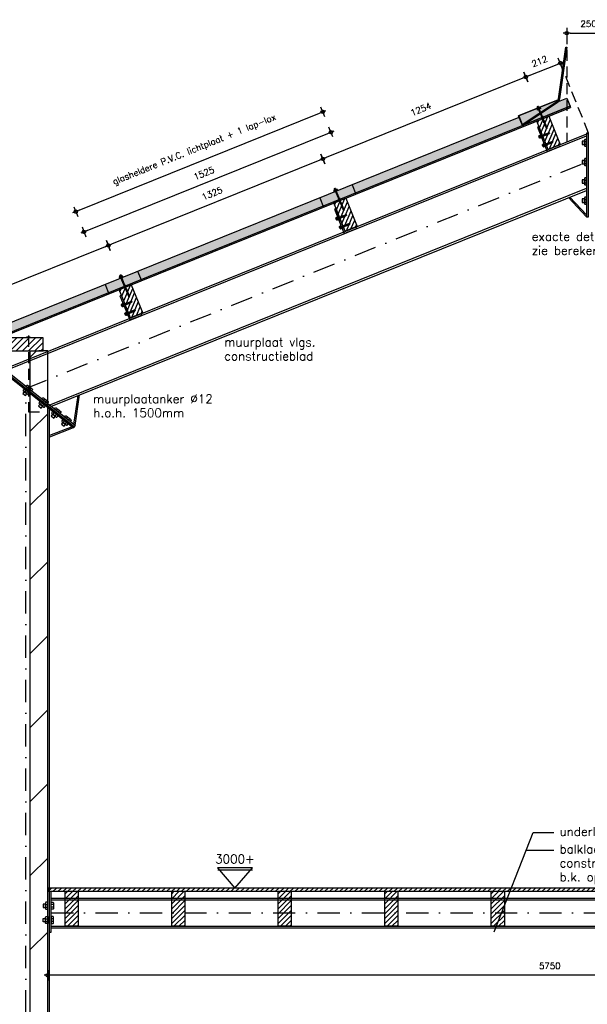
# Model space of a CAD drawing. Extents: x 0 to 38100, y 0 to 35640.
# Tile 7 of 42: x 11117 to 14367, y 5772 to 11415. Entities that reach past the tile are written whole.
import ezdxf
from ezdxf.enums import TextEntityAlignment as Align

# ---------------------------------------------------------------- set-up
doc = ezdxf.new("R2010")
doc.units = 0
doc.header["$LTSCALE"] = 20
doc.header["$PDMODE"] = 1
doc.header["$PDSIZE"] = -3
doc.linetypes.add('DASHDOT2', pattern=[12.7, 6.35, -3.175, 0, -3.175])
doc.linetypes.add('HIDDEN2', pattern=[4.7625, 3.175, -1.5875])
doc.layers.get('0').update_dxf_attribs({"linetype": 'CONTINUOUS'})
doc.layers.get('DEFPOINTS').update_dxf_attribs({"linetype": 'CONTINUOUS'})
for name, color, linetype in [('A--A21--_F123-', 9, 'CONTINUOUS'), ('A--A27--_F123-_SOLID', 7, 'CONTINUOUS'), ('A--A28H-_F-2--', 9, 'CONTINUOUS'), ('A--L21--', 7, 'CONTINUOUS'), ('A--L21--_F-2--', 7, 'CONTINUOUS'), ('A--L27--_F123-', 1, 'CONTINUOUS'), ('A--L28--', 7, 'CONTINUOUS'), ('A--L28--_F-23-', 7, 'CONTINUOUS'), ('A--L28H-_F-2--', 7, 'CONTINUOUS'), ('A--L28H-_F-23-', 7, 'CONTINUOUS'), ('A--L28S-_F123-', 1, 'CONTINUOUS'), ('A--L47--', 7, 'CONTINUOUS'), ('A--L47--_F123-', 1, 'CONTINUOUS'), ('A--M$1A-_F123-_MAATV', 7, 'CONTINUOUS'), ('A--M$1A-_F123-_PEILM', 7, 'CONTINUOUS'), ('A--T$1A-_F123-_0_18MM', 1, 'CONTINUOUS'), ('A--T$1A-_F123-_0_25MM', 2, 'CONTINUOUS'), ('X--LR---_CP', 7, 'CONTINUOUS')]:
    doc.layers.add(name, color=color, linetype=linetype)
doc.styles.add('0_25', font='ROMANS.shx', dxfattribs={"height": 50})
doc.styles.add('ALFA-0_25', font='ROMANS')
doc.styles.add('MISO', font='ROMANS.shx')
doc.dimstyles.new('DLV18', dxfattribs={"dimscale": 20, "dimtxt": 1.8, "dimasz": 1, "dimexe": 0, "dimexo": 0, "dimgap": 0, "dimtad": 0, "dimdec": 0, "dimrnd": 1, "dimzin": 0, "dimtxsty": 'MISO', "dimblk1": '$DIMDLV', "dimblk2": '$DIMDLV', "dimsah": 1, "dimcen": 0, "dimse1": 1, "dimse2": 1, "dimclrd": 256, "dimclre": 256, "dimclrt": 1, "dimazin": 3, "dimtfac": 1, "dimtdec": 0, "dimtix": 1, "dimtmove": 0, "dimatfit": 3, "dimtvp": 1.5, "dimtolj": 1, "dimtzin": 0})

# ---------------------------------------------------------------- blocks, each defined once
blk = doc.blocks.new('$DIMDLV')
at = {"color": 0}
for p, q in [((-1, 0), (1, 0)), ((0, -1.5), (0, 1.5))]:
    blk.add_line(p, q, dxfattribs=at)
blk.add_circle((0, 0), 0.5, dxfattribs=at)
blk = doc.blocks.new('*D122')
at = {"layer": 'A--M$1A-_F123-_MAATV', "linetype": 'CONTINUOUS'}
blk.add_line((13997.3, 11079.4), (12872.1, 10624.8), dxfattribs=at)
at = {"layer": 'DEFPOINTS', "color": 0, "linetype": 'CONTINUOUS'}
for p in [(14112.3, 10848.1), (12853.5, 10617.3), (12950, 10378.5)]:
    blk.add_point(p, dxfattribs=at)
at = {"layer": 'A--M$1A-_F123-_MAATV', "linetype": 'CONTINUOUS', "xscale": 20, "yscale": 20, "zscale": 20}
for p, rotation in [((14015.8, 11086.9), 21.99999999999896), ((12853.5, 10617.3), 201.9999999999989)]:
    blk.add_blockref('$DIMDLV', p, dxfattribs=dict(at, rotation=rotation))
at = {"layer": 'A--M$1A-_F123-_MAATV', "color": 1, "linetype": 'CONTINUOUS', "insert": (13414.4, 10902.1), "char_height": 36, "attachment_point": 5, "rotation": 22, "style": 'MISO'}
blk.add_mtext('\\A1;1254', dxfattribs=at)
blk = doc.blocks.new('QD28001-')
at = {"layer": 'A--L28--_F-23-', "color": 8, "linetype": 'CONTINUOUS'}
for p, q in [((-3.8, -0.3), (-3.4, 0)), ((-3.4, 0), (3.4, 0)), ((3.4, 0), (3.8, -0.3)), ((-5, -8.1), (-11, -9.7)), ((-11, -10.7), (-11, -9.7)), ((-11, -9.7), (11, -9.7)), ((11, -10.7), (-11, -10.7)), ((-5.5, -7.3), (-4.5, -6.1)), ((-5, -8.1), (-5.5, -7.3)), ((5.5, -7.3), (-5.5, -7.3)), ((5, -8.1), (-5, -8.1)), ((-3.8, -4.8), (-3.8, -0.3)), ((3.8, -4.8), (-3.8, -4.8)), ((3.8, -4.8), (-3.8, -4.8)), ((-2.5, -59), (-2.5, -15.2)), ((-1.9, -4.8), (-1.9, -0.3)), ((1.9, -4.8), (1.9, -0.3)), ((2.5, -59), (2.5, -15.2)), ((3.8, -0.3), (3.8, -4.8)), ((4.5, -6.1), (5.5, -7.3)), ((5, -8.1), (5.5, -7.3)), ((11, -9.7), (5, -8.1)), ((11, -10.7), (11, -9.7)), ((3.3, -89.4), (-3.2, -88)), ((3.3, -91.9), (-3.2, -90.6)), ((3.3, -94.5), (-3.2, -93.1)), ((3.3, -97), (-3.2, -95.7)), ((3.3, -99.6), (-3.2, -98.2)), ((3.3, -102.1), (-3.2, -100.7)), ((3.3, -104.7), (-3.2, -103.3)), ((3.3, -107.2), (-3.2, -105.8)), ((3.3, -109.8), (-3.2, -108.4)), ((3.3, -112.3), (-3.2, -110.9)), ((-2.5, -84.4), (-2.5, -67)), ((-2.5, -84.4), (-2.1, -86.8)), ((-2.1, -87.6), (-2.1, -86.8)), ((-2.1, -88.4), (-2.1, -90.2)), ((-2.1, -90.9), (-2.1, -92.7)), ((-2.1, -93.5), (-2.1, -95.3)), ((-2.1, -96), (-2.1, -97.8)), ((-2.1, -98.6), (-2.1, -100.4)), ((-2.1, -101.1), (-2.1, -102.9)), ((-2.1, -103.7), (-2.1, -105.5)), ((-2.1, -106.2), (-2.1, -108)), ((-2.1, -108.8), (-2.1, -110.6)), ((-2.1, -111.3), (-2.1, -113.1)), ((3.3, -86.8), (0.1, -86.2)), ((2.1, -89), (2.1, -87.2)), ((2.1, -89.7), (2.1, -91.6)), ((2.1, -92.3), (2.1, -94.1)), ((2.1, -94.8), (2.1, -96.7)), ((2.1, -97.4), (2.1, -99.2)), ((2.1, -99.9), (2.1, -101.8)), ((2.1, -102.5), (2.1, -104.3)), ((2.1, -105), (2.1, -106.9)), ((2.1, -107.6), (2.1, -109.4)), ((2.1, -110.1), (2.1, -111.9)), ((2.1, -112.7), (2.1, -114.5)), ((2.5, -84.4), (2.2, -86.3)), ((2.5, -84.4), (2.5, -67)), ((3.3, -114.9), (-3.2, -113.5)), ((3.3, -117.4), (-3.2, -116)), ((3.3, -120), (-3.2, -118.6)), ((-2.1, -113.9), (-2.1, -115.7)), ((-2.1, -116.4), (-2.1, -118.2)), ((-2.1, -118.9), (-2.1, -120.8)), ((3.3, -130.1), (-0.2, -129.4)), ((3.3, -127.5), (0.1, -126.9)), ((3.3, -132.6), (0.3, -132)), ((2.1, -115.2), (2.1, -117)), ((2.1, -117.8), (2.1, -119.6)), ((2.1, -120.3), (2.1, -127)), ((2.1, -120.3), (2.1, -122.1)), ((2.1, -127.9), (2.1, -129.7)), ((2.1, -130.4), (2.1, -132.3))]:
    blk.add_line(p, q, dxfattribs=at)
for points in [[(6.2, -6.1), (-6.2, -6.1), (-6.2, -4.8), (6.2, -4.8)], [(-2.1, -87.6), (3.3, -89.4), (2.1, -89.7), (-3.2, -88)], [(-2.1, -90.2), (3.3, -91.9), (2.1, -92.3), (-3.2, -90.6)], [(-2.1, -92.7), (3.3, -94.5), (2.1, -94.8), (-3.2, -93.1)], [(-2.1, -95.3), (3.3, -97), (2.1, -97.4), (-3.2, -95.7)], [(-2.1, -97.8), (3.3, -99.6), (2.1, -99.9), (-3.2, -98.2)], [(-2.1, -100.4), (3.3, -102.1), (2.1, -102.5), (-3.2, -100.7)], [(-2.1, -102.9), (3.3, -104.7), (2.1, -105), (-3.2, -103.3)], [(-2.1, -105.5), (3.3, -107.2), (2.1, -107.6), (-3.2, -105.8)], [(-2.1, -108), (3.3, -109.8), (2.1, -110.1), (-3.2, -108.4)], [(-2.1, -110.6), (3.3, -112.3), (2.1, -112.7), (-3.2, -110.9)], [(2.1, -87.2), (0.1, -86.2), (2.1, -86.3), (3.3, -86.8)], [(-2.1, -113.1), (3.3, -114.9), (2.1, -115.2), (-3.2, -113.5)], [(-2.1, -115.7), (3.3, -117.4), (2.1, -117.8), (-3.2, -116)], [(-2.1, -118.2), (3.3, -120), (2.1, -120.3), (-3.2, -118.6)], [(2.1, -127.9), (0.1, -126.9), (2.1, -127), (3.3, -127.5)]]:
    blk.add_lwpolyline(points, close=True, dxfattribs=at)
for points in [[(-2.5, -67), (-1.9, -63.3), (-1.9, -59), (-3.7, -59, 0.215905), (-2.5, -67, 0.240288)], [(2.5, -67), (1.9, -63.3), (1.9, -59), (3.7, -59, -0.215905), (2.5, -67, -0.240288)], [(-2.1, -126.5, -0.245375), (-1.3, -126.9, -0.082052), (-0.2, -129.2, -0.040501), (0.3, -131.9, -0.029739), (0.5, -135.6, -0.004166)]]:
    blk.add_lwpolyline(points, format="xyb", dxfattribs=at)
for points in [[(-2.1, -118.9), (-2.1, -128.3), (-3.2, -128.7), (-2.1, -129.1), (-2.1, -130.9), (-3.2, -131.3), (-2.1, -131.6), (-2.1, -134), (0, -136.1), (2.1, -134), (2.1, -133)], [(-0.3, -128.9), (3.3, -130.1), (2.1, -130.4), (-0.1, -129.7)], [(0.3, -131.7), (3.3, -132.6), (2.1, -133), (0.4, -132.4)]]:
    blk.add_lwpolyline(points, dxfattribs=at)
for centre, radius, start, end in [((-2.9, -1.6), 1.57, 52.1205, 127.8795), ((0, -5.8), 5.77, 70.5292, 109.4708), ((2.9, -1.6), 1.57, 52.1205, 127.8795), ((-5.9, -16.8), 6.13, 100.6396, 178.4291), ((0, -65.2), 50, 76.1169, 103.8831), ((5.8, -16.8), 6.13, 1.571, 79.361)]:
    blk.add_arc(centre, radius, start, end, dxfattribs=at)
at = {"layer": 'X--LR---_CP', "linetype": 'CONTINUOUS'}
blk.add_point((0, 0), dxfattribs=at)
blk = doc.blocks.new('QD28002-')
at = {"layer": 'A--L28--_F-23-', "color": 8, "linetype": 'CONTINUOUS'}
for p, q in [((-10.2, 0), (-10.2, 3)), ((10.3, 3), (-10.2, 3)), ((10.3, 0), (-10.2, 0)), ((-7.5, 10.5), (7.5, 10.5)), ((-7.5, 3), (-7.5, 10.5)), ((-3.8, 3), (-3.8, 10.5)), ((0, 15), (0, -54.5)), ((3.7, 3), (3.7, 10.5)), ((7.5, 3), (7.5, 10.5)), ((10.3, 0), (10.3, 3)), ((-1.9, 0), (-4.7, -1)), ((4.7, -2.2), (-4.7, -5.5)), ((4.7, -6.7), (-4.7, -10)), ((4.7, -11.2), (-4.7, -14.5)), ((4.7, -15.7), (-4.7, -19)), ((4.7, -20.2), (-4.7, -23.5)), ((4.7, -24.7), (-4.7, -28)), ((4.7, -29.2), (-4.7, -32.5)), ((4.7, -33.7), (-4.7, -37)), ((4.7, -38.2), (-4.7, -41.5)), ((4.7, -42.7), (-4.7, -46)), ((-3.2, 0), (-3.2, -46.3)), ((-3.2, -46.3), (-1.5, -50)), ((1.5, -50), (-1.5, -50)), ((3.2, -46.3), (1.5, -50)), ((3.2, 0), (3.2, -46.3))]:
    blk.add_line(p, q, dxfattribs=at)
for centre, major_axis, ratio, start_param, end_param in [((-5.6, 9), (-1.87, 0), 0.8, -3.141593, 0), ((0, 9), (-3.75, 0), 0.4, 3.141592, 6.283189), ((5.6, 9), (-1.87, 0), 0.8, -3.141593, 0)]:
    blk.add_ellipse(centre, major_axis=major_axis, ratio=ratio, start_param=start_param, end_param=end_param, dxfattribs=at)
at = {"layer": 'X--LR---_CP', "linetype": 'CONTINUOUS'}
blk.add_point((0, 0), dxfattribs=at)
blk = doc.blocks.new('*X7')
at = {"color": 0}
for p, q in [((16538.7, 19791.4), (16608.4, 19861.1)), ((16538.7, 19819.7), (16580.2, 19861.1)), ((16538.7, 19848), (16551.9, 19861.1)), ((16538.7, 19763.1), (16613.7, 19838.1)), ((16538.7, 19734.8), (16613.7, 19809.8)), ((16538.7, 19706.6), (16613.7, 19781.6)), ((16546.6, 19686.1), (16613.7, 19753.3)), ((16574.9, 19686.1), (16613.7, 19725)), ((16603.2, 19686.1), (16613.7, 19696.7))]:
    blk.add_line(p, q, dxfattribs=at)
blk = doc.blocks.new('QD28H46-')
at = {"layer": 'A--L28H-_F-23-', "color": 2}
blk.add_lwpolyline([(0, 0), (0, 175), (75, 175), (75, 0)], close=True, dxfattribs=at)
at = {"layer": 'X--LR---_CP'}
blk.add_point((0, 0), dxfattribs=at)
at = {"layer": 'A--A28H-_F-2--'}
blk.add_blockref('*X7', (-16538.7, -19686.1), dxfattribs=at)
blk = doc.blocks.new('QD20601-')
at = {"layer": 'A--L28--_F-23-', "color": 1, "linetype": 'CONTINUOUS'}
blk.add_lwpolyline([(-9, 141), (-9, -9), (66, -9), (66, 0), (0, 0), (0, 0), (0, 141)], close=True, dxfattribs=at)
at = {"layer": 'X--LR---_CP', "linetype": 'CONTINUOUS'}
blk.add_point((0, 0), dxfattribs=at)
blk = doc.blocks.new('QD28003-')
at = {"layer": 'X--LR---_CP', "linetype": 'CONTINUOUS'}
blk.add_point((0, 0), dxfattribs=at)
at = {"layer": 'A--L28--', "color": 1, "linetype": 'CONTINUOUS'}
for name, p in [('QD28001-', (0, 74.1)), ('QD28H46-', (-37.5, -175)), ('QD20601-', (-37.5, -175))]:
    blk.add_blockref(name, p, dxfattribs=at)
at = {"layer": 'A--L28--', "color": 1, "linetype": 'CONTINUOUS', "rotation": 90}
for p in [(-46.5, -91), (-46.5, -144.3)]:
    blk.add_blockref('QD28002-', p, dxfattribs=at)
blk = doc.blocks.new('*D135')
at = {"layer": 'A--M$1A-_F123-_MAATV'}
blk.add_line((11504, 10206.8), (12880.9, 10763.1), dxfattribs=at)
at = {"layer": 'DEFPOINTS', "color": 0}
for p in [(12899.4, 10770.6), (13021.2, 10469.3), (11607.2, 9898)]:
    blk.add_point(p, dxfattribs=at)
at = {"layer": 'A--M$1A-_F123-_MAATV', "xscale": 20, "yscale": 20, "zscale": 20}
for p, rotation in [((12899.4, 10770.6), 22.00000000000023), ((11485.5, 10199.3), 202.0000000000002)]:
    blk.add_blockref('$DIMDLV', p, dxfattribs=dict(at, rotation=rotation))
at = {"layer": 'A--M$1A-_F123-_MAATV', "color": 1, "insert": (12172.2, 10535), "char_height": 36, "attachment_point": 5, "rotation": 22, "style": 'MISO'}
blk.add_mtext('\\A1;1525', dxfattribs=at)
blk = doc.blocks.new('*D128')
at = {"layer": 'A--M$1A-_F123-_MAATV'}
blk.add_line((11606.5, 10113.4), (10415, 9632), dxfattribs=at)
at = {"layer": 'DEFPOINTS', "color": 0}
for p in [(11721.5, 9882.2), (10396.5, 9624.6), (10492.9, 9385.8)]:
    blk.add_point(p, dxfattribs=at)
at = {"layer": 'A--M$1A-_F123-_MAATV', "xscale": 20, "yscale": 20, "zscale": 20}
for p, rotation in [((11625, 10120.9), 22.00000000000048), ((10396.5, 9624.6), 202.0000000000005)]:
    blk.add_blockref('$DIMDLV', p, dxfattribs=dict(at, rotation=rotation))
at = {"layer": 'A--M$1A-_F123-_MAATV', "color": 1, "insert": (10990.5, 9922.8), "char_height": 36, "attachment_point": 5, "rotation": 22, "style": 'MISO'}
blk.add_mtext('\\A1;1325', dxfattribs=at)
blk = doc.blocks.new('*D127')
at = {"layer": 'A--M$1A-_F123-_MAATV'}
blk.add_line((12835, 10609.8), (11643.5, 10128.4), dxfattribs=at)
at = {"layer": 'DEFPOINTS', "color": 0}
for p in [(12950, 10378.5), (11625, 10120.9), (11721.5, 9882.2)]:
    blk.add_point(p, dxfattribs=at)
at = {"layer": 'A--M$1A-_F123-_MAATV', "xscale": 20, "yscale": 20, "zscale": 20}
for p, rotation in [((12853.5, 10617.3), 22.00000000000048), ((11625, 10120.9), 202.0000000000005)]:
    blk.add_blockref('$DIMDLV', p, dxfattribs=dict(at, rotation=rotation))
at = {"layer": 'A--M$1A-_F123-_MAATV', "color": 1, "insert": (12219, 10419.2), "char_height": 36, "attachment_point": 5, "rotation": 22, "style": 'MISO'}
blk.add_mtext('\\A1;1325', dxfattribs=at)
blk = doc.blocks.new('*D123')
at = {"layer": 'A--M$1A-_F123-_MAATV', "linetype": 'CONTINUOUS'}
blk.add_line((14034.4, 11094.4), (14194.1, 11158.9), dxfattribs=at)
at = {"layer": 'DEFPOINTS', "color": 0, "linetype": 'CONTINUOUS'}
for p in [(14212.7, 11166.4), (14309.1, 10927.6), (14112.3, 10848.1)]:
    blk.add_point(p, dxfattribs=at)
at = {"layer": 'A--M$1A-_F123-_MAATV', "linetype": 'CONTINUOUS', "xscale": 20, "yscale": 20, "zscale": 20}
for p, rotation in [((14212.7, 11166.4), 22.00000000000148), ((14015.8, 11086.9), 202.0000000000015)]:
    blk.add_blockref('$DIMDLV', p, dxfattribs=dict(at, rotation=rotation))
at = {"layer": 'A--M$1A-_F123-_MAATV', "color": 1, "linetype": 'CONTINUOUS', "insert": (14094, 11176.7), "char_height": 36, "attachment_point": 5, "rotation": 22, "style": 'MISO'}
blk.add_mtext('\\A1;212', dxfattribs=at)
blk = doc.blocks.new('QD47001-')
at = {"layer": 'A--L47--_F123-', "color": 1, "linetype": 'CONTINUOUS'}
blk.add_lwpolyline([(203.6, 147), (-22.5, 55.6), (-2.3, 5.7), (194.8, 136.5, 0.214481), (205.3, 153.2), (246.9, 449), (252.8, 448.2), (211.3, 152.4, -0.214481), (198.2, 131.5), (0, 0), (-22.5, 55.6)], format="xyb", close=True, dxfattribs=at)
at = {"layer": 'X--LR---_CP', "linetype": 'CONTINUOUS'}
blk.add_point((0, 0), dxfattribs=at)
blk = doc.blocks.new('*D125')
at = {"layer": 'A--M$1A-_F123-_MAATV', "linetype": 'CONTINUOUS'}
blk.add_line((14269.7, 11337.3), (14479.7, 11337.3), dxfattribs=at)
at = {"layer": 'DEFPOINTS', "color": 0, "linetype": 'CONTINUOUS'}
for p in [(14499.7, 11337.3), (14249.7, 11256.7), (14499.7, 11256.7)]:
    blk.add_point(p, dxfattribs=at)
at = {"layer": 'A--M$1A-_F123-_MAATV', "linetype": 'CONTINUOUS', "xscale": 20, "yscale": 20, "zscale": 20, "rotation": 180}
blk.add_blockref('$DIMDLV', (14249.7, 11337.3), dxfattribs=at)
at = {"layer": 'A--M$1A-_F123-_MAATV', "linetype": 'CONTINUOUS', "xscale": 20, "yscale": 20, "zscale": 20}
blk.add_blockref('$DIMDLV', (14499.7, 11337.3), dxfattribs=at)
at = {"layer": 'A--M$1A-_F123-_MAATV', "color": 1, "linetype": 'CONTINUOUS', "insert": (14374.7, 11391.3), "char_height": 36, "attachment_point": 5, "style": 'MISO'}
blk.add_mtext('\\A1;250', dxfattribs=at)
blk = doc.blocks.new('*U340')
at = {"layer": 'A--A21--_F123-', "linetype": 'CONTINUOUS'}
for p, q in [((-50, 5971.8), (-13.9, 6007.9)), ((-50, 5547.5), (50, 5647.5)), ((-50, 5123.3), (50, 5223.3)), ((-50, 4699), (50, 4799)), ((-50, 4274.7), (50, 4374.7)), ((-50, 3850.5), (50, 3950.5)), ((-50, 3426.2), (50, 3526.2)), ((-50, 3001.9), (50, 3101.9)), ((-50, 2577.7), (50, 2677.7))]:
    blk.add_line(p, q, dxfattribs=at)
blk = doc.blocks.new('*U154')
at = {"layer": 'A--L21--_F-2--', "color": 3, "linetype": 'CONTINUOUS'}
for points in [[(0, 0), (-50, 0), (-50, 6007.9), (0, 6007.9)], [(0, 0), (50, 0), (50, 6007.9), (0, 6007.9)]]:
    blk.add_lwpolyline(points, dxfattribs=at)
at = {"layer": 'A--A21--_F123-'}
blk.add_blockref('*U340', (0, 0), dxfattribs=at)
blk = doc.blocks.new('*D335')
at = {"layer": 'A--M$1A-_F123-_MAATV'}
blk.add_line((11457.2, 10322.7), (12834, 10879), dxfattribs=at)
at = {"layer": 'DEFPOINTS', "color": 0}
for p in [(12852.6, 10886.5), (13021.2, 10469.3), (11607.2, 9898)]:
    blk.add_point(p, dxfattribs=at)
at = {"layer": 'A--M$1A-_F123-_MAATV', "xscale": 20, "yscale": 20, "zscale": 20}
for p, rotation in [((12852.6, 10886.5), 22.00000000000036), ((11438.6, 10315.2), 202.0000000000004)]:
    blk.add_blockref('$DIMDLV', p, dxfattribs=dict(at, rotation=rotation))
at = {"layer": 'A--M$1A-_F123-_MAATV', "color": 1, "insert": (12118.6, 10667.6), "char_height": 36, "attachment_point": 5, "rotation": 22, "style": 'MISO'}
blk.add_mtext('\\A1;glasheldere P.V.C. lichtplaat + 1 lap-lox', dxfattribs=at)
blk = doc.blocks.new('*X363')
at = {"color": 0}
for p, q in [((16674.9, 19814.5), (16746.6, 19886.1)), ((16674.9, 19842.8), (16718.3, 19886.1)), ((16674.9, 19871.1), (16690, 19886.1)), ((16674.9, 19786.2), (16749.9, 19861.2)), ((16674.9, 19757.9), (16749.9, 19832.9)), ((16674.9, 19729.6), (16749.9, 19804.6)), ((16674.9, 19701.4), (16749.9, 19776.4)), ((16688, 19686.1), (16749.9, 19748.1)), ((16716.3, 19686.1), (16749.9, 19719.8)), ((16744.6, 19686.1), (16749.9, 19691.5))]:
    blk.add_line(p, q, dxfattribs=at)
blk = doc.blocks.new('QD28H47-')
at = {"layer": 'A--L28H-_F-2--', "color": 2}
blk.add_lwpolyline([(0, 0), (0, 200), (75, 200), (75, 0)], close=True, dxfattribs=at)
at = {"layer": 'X--LR---_CP'}
blk.add_point((0, 0), dxfattribs=at)
at = {"layer": 'A--A28H-_F-2--'}
blk.add_blockref('*X363', (-16674.9, -19686.1), dxfattribs=at)
blk = doc.blocks.new('*D367')
at = {"layer": 'A--M$1A-_F123-_MAATV'}
blk.add_line((17007.7, 5938.9), (11297.7, 5938.9), dxfattribs=at)
at = {"layer": 'DEFPOINTS', "color": 0}
for p in [(11277.7, 6210.4), (17027.7, 6210.4), (11277.7, 5938.9)]:
    blk.add_point(p, dxfattribs=at)
at = {"layer": 'A--M$1A-_F123-_MAATV', "xscale": 20, "yscale": 20, "zscale": 20, "rotation": 180}
blk.add_blockref('$DIMDLV', (11277.7, 5938.9), dxfattribs=at)
at = {"layer": 'A--M$1A-_F123-_MAATV', "xscale": 20, "yscale": 20, "zscale": 20}
blk.add_blockref('$DIMDLV', (17027.7, 5938.9), dxfattribs=at)
at = {"layer": 'A--M$1A-_F123-_MAATV', "color": 1, "insert": (14152.7, 5992.9), "char_height": 36, "attachment_point": 5, "style": 'MISO'}
blk.add_mtext('\\A1;5750', dxfattribs=at)

msp = doc.modelspace()

# ---------------------------------------------------------------- hatches: boundary and pattern name
at = {"layer": 'A--A27--_F123-_SOLID', "linetype": 'CONTINUOUS'}
msp.add_hatch(color=7, dxfattribs=at).paths.add_polyline_path([(14249.7, 11256.7), (14243.7, 11257.5), (14202.2, 10961.7, -0.214481), (14191.7, 10945), (13994.5, 10814.2), (13996.8, 10808.5), (14195, 10940, 0.214481), (14208.1, 10960.8)])
h = msp.add_hatch(color=16, dxfattribs=at)
edge = h.paths.add_edge_path()
edge.add_line((13994.5, 10814.2), (14191.7, 10945))
edge.add_arc((14178.4, 10965), 24, 303.5782, 336.4765)
edge.add_line((14200.4, 10955.4), (13974.4, 10864.1))
edge.add_line((13974.4, 10864.1), (13994.5, 10814.2))
h = msp.add_hatch(color=16, dxfattribs=at)
edge = h.paths.add_edge_path()
edge.add_line((13996.8, 10808.5), (14195, 10940))
edge.add_arc((14178.4, 10965), 30, 303.5782, 321.4447)
edge.add_line((14201.8, 10946.3), (14249.7, 10965.6))
edge.add_line((14249.7, 10965.6), (14268.8, 10918.4))
edge.add_line((14268.8, 10918.4), (13996.8, 10808.5))
at = {"layer": 'A--A28H-_F-2--', "linetype": 'CONTINUOUS'}
h = msp.add_hatch(dxfattribs=at)
h.set_pattern_fill('_U', color=9, scale=25, angle=45, style=0, pattern_type=0)
h.set_pattern_definition([(45, (-4672.82, 8701.726), (-17.67767, 17.67767), [])])
h.paths.add_polyline_path([(11002.7, 9516.8), (11252.7, 9516.8), (11252.7, 9591.8), (11002.7, 9591.8)])
h = msp.add_hatch(dxfattribs=at)
h.set_pattern_fill('_U', color=9, scale=20, angle=45, style=0, pattern_type=0)
h.set_pattern_definition([(45, (-5101.726, -35814.47), (-14.142136, 14.142136), [])])
h.paths.add_polyline_path([(11277.7, 6419.9), (16977.7, 6419.9), (16977.7, 6438.9), (11277.7, 6438.9)])

# ---------------------------------------------------------------- linework, layer by layer
at = {"layer": 'A--A27--_F123-_SOLID', "color": 7, "linetype": 'CONTINUOUS'}
msp.add_lwpolyline([(14243.7, 11257.5), (14249.7, 11256.7), (14208.1, 10960.8, -0.214481), (14195, 10940), (13996.8, 10808.5), (13994.5, 10814.2), (14191.7, 10945, 0.214481), (14202.2, 10961.7)], format="xyb", close=True, dxfattribs=at)
at = {"layer": 'A--A27--_F123-_SOLID', "color": 16, "linetype": 'CONTINUOUS'}
for points in [[(13994.5, 10814.2), (14191.7, 10945, 0.14454), (14200.4, 10955.4), (13974.4, 10864.1)], [(13996.8, 10808.5), (14195, 10940, 0.078116), (14201.8, 10946.3), (14249.7, 10965.6), (14268.8, 10918.4)]]:
    msp.add_lwpolyline(points, format="xyb", close=True, dxfattribs=at)
at = {"layer": 'A--A27--_F123-_SOLID', "color": 7, "linetype": 'CONTINUOUS'}
for points in [[(12857.3, 10341), (12854.8, 10347.1), (14271.2, 10912.3), (14268.8, 10918.4)], [(11628.7, 9844.7), (11626.3, 9850.7), (7943.2, 8355.6), (7940.7, 8361.7)]]:
    msp.add_solid(points, dxfattribs=at)
at = {"layer": 'A--A27--_F123-_SOLID', "color": 16, "linetype": 'CONTINUOUS'}
for points in [[(12854.8, 10347.1), (12835.7, 10394.4), (13996.8, 10808.5), (13977.7, 10855.8)], [(11626.3, 9850.7), (11607.2, 9898), (7940.7, 8361.7), (7921.6, 8408.9)]]:
    msp.add_solid(points, dxfattribs=at)
at = {"layer": 'A--A27--_F123-_SOLID', "color": 11, "linetype": 'CONTINUOUS'}
msp.add_solid([(11628.7, 9844.7), (11607.2, 9898), (12857.3, 10341), (12835.7, 10394.4)], dxfattribs=at)
at = {"layer": 'A--L27--_F123-', "color": 1, "linetype": 'CONTINUOUS'}
for p, q in [((14201.8, 10946.3), (14249.7, 10965.6)), ((14249.7, 10965.6), (14271.2, 10912.3)), ((3522.2, 6631.4), (13977.7, 10855.8)), ((13021.2, 10469.3), (13042.7, 10416)), ((12835.7, 10394.4), (12857.3, 10341)), ((11792.6, 9972.9), (11814.2, 9919.6)), ((11607.2, 9898), (11628.7, 9844.7))]:
    msp.add_line(p, q, dxfattribs=at)
at = {"layer": 'A--L27--_F123-', "color": 8, "linetype": 'CONTINUOUS'}
for p, q in [((3541.3, 6584.2), (14268.8, 10918.4)), ((3543.7, 6578.1), (14271.2, 10912.3))]:
    msp.add_line(p, q, dxfattribs=at)
at = {"layer": 'A--L28H-_F-2--', "color": 2}
msp.add_lwpolyline([(11277.7, 6419.9), (16977.7, 6419.9), (16977.7, 6438.9), (11277.7, 6438.9)], close=True, dxfattribs=at)
at = {"layer": 'A--L28H-_F-23-', "color": 2, "linetype": 'CONTINUOUS'}
msp.add_lwpolyline([(11002.7, 9516.8), (11252.7, 9516.8), (11252.7, 9591.8), (11002.7, 9591.8)], close=True, dxfattribs=at)
at = {"layer": 'A--L28S-_F123-', "color": 1}
for p, q in [((11026.5, 9412.6), (14374.7, 10765.4)), ((11036.1, 9405), (14362.7, 10749)), ((11286.8, 9205.8), (14362.7, 10448.5)), ((11296.5, 9198.1), (14362.7, 10437)), ((14362.7, 10285.4), (14259, 10395.1)), ((14362.7, 10297), (14267, 10398.3)), ((11424.3, 9076.1), (11013, 9402.9)), ((11429.3, 9082.4), (11017.9, 9409.2)), ((11434.3, 9088.7), (11022.9, 9415.4)), ((11427.1, 9094.4), (11451.5, 9260.8)), ((11434.3, 9088.7), (11460.1, 9264.3)), ((11277.7, 3548.9), (11277.7, 9192.6)), ((11287.9, 3548.9), (11287.9, 9184.5)), ((11434.3, 9088.7), (11424.3, 9076.1)), ((11417.1, 9081.9), (11287.9, 9031.2)), ((11424.3, 9076.1), (11287.9, 9022.6)), ((11297.9, 6185.4), (11297.9, 6419.9)), ((11297.9, 6381.4), (17027.7, 6381.4)), ((11297.9, 6371.9), (17027.7, 6371.9)), ((11297.9, 6219.9), (17027.7, 6219.9)), ((11297.9, 6210.4), (17027.7, 6210.4)), ((11287.9, 6185.4), (11297.9, 6185.4))]:
    msp.add_line(p, q, dxfattribs=at)
at = {"layer": 'A--L28S-_F123-', "color": 8}
for p, q in [((14352.5, 10716.8), (14362.7, 10716.8)), ((14352.5, 10701.5), (14362.7, 10701.5)), ((14352.5, 10606.2), (14362.7, 10606.2)), ((14352.5, 10590.8), (14362.7, 10590.8)), ((14352.5, 10495.5), (14362.7, 10495.5)), ((14352.5, 10480.1), (14362.7, 10480.1)), ((14352.5, 10385.1), (14362.7, 10385.1)), ((14352.5, 10369.7), (14362.7, 10369.7)), ((11168.9, 9312.4), (11162.6, 9304.5)), ((11146.4, 9284), (11152.7, 9291.9)), ((11158.4, 9274.4), (11164.7, 9282.4)), ((11181, 9302.9), (11174.7, 9294.9)), ((11236.9, 9212), (11243.2, 9220)), ((11249, 9202.5), (11255.3, 9210.4)), ((11259.5, 9240.5), (11253.2, 9232.5)), ((11271.5, 9230.9), (11265.2, 9223)), ((11309.1, 9154.7), (11315.5, 9162.6)), ((11321.2, 9145.1), (11327.5, 9153.1)), ((11331.7, 9183.1), (11325.4, 9175.2)), ((11343.8, 9173.5), (11337.5, 9165.6)), ((11367.5, 9108.3), (11373.9, 9116.2)), ((11379.6, 9098.7), (11385.9, 9106.7)), ((11390.1, 9136.7), (11383.8, 9128.8)), ((11402.2, 9127.1), (11395.9, 9119.2)), ((11267.6, 6344.6), (11277.7, 6344.6)), ((11267.6, 6329.2), (11277.7, 6329.2)), ((11308.1, 6344.6), (11297.9, 6344.6)), ((11308.1, 6329.2), (11297.9, 6329.2)), ((11267.6, 6262.6), (11277.7, 6262.6)), ((11267.6, 6247.2), (11277.7, 6247.2)), ((11308.1, 6262.6), (11297.9, 6262.6)), ((11308.1, 6247.2), (11297.9, 6247.2))]:
    msp.add_line(p, q, dxfattribs=at)
at = {"layer": 'A--L28S-_F123-', "color": 8, "linetype": 'DASHDOT2'}
for p, q in [((11152.9, 9301.9), (14362.7, 10598.8)), ((11152.9, 3438.9), (11152.9, 9301.9)), ((11297.9, 6295.9), (17027.7, 6295.9))]:
    msp.add_line(p, q, dxfattribs=at)
at = {"layer": 'A--L28S-_F123-', "color": 8}
for points in [[(14362.7, 10729.2), (14352.5, 10729.2), (14350.5, 10726.1), (14350.5, 10719.9), (14352.5, 10716.8), (14350.5, 10713.8), (14350.5, 10704.5), (14352.5, 10701.5), (14350.5, 10698.4), (14350.5, 10692.2), (14352.5, 10689.2), (14362.7, 10689.2)], [(14337.1, 10699.2), (14350.5, 10699.2), (14350.5, 10719.2), (14337.1, 10719.2)], [(14337.1, 10588.5), (14350.5, 10588.5), (14350.5, 10608.5), (14337.1, 10608.5)], [(14362.7, 10618.5), (14352.5, 10618.5), (14350.5, 10615.4), (14350.5, 10609.3), (14352.5, 10606.2), (14350.5, 10603.1), (14350.5, 10593.9), (14352.5, 10590.8), (14350.5, 10587.7), (14350.5, 10581.6), (14352.5, 10578.5), (14362.7, 10578.5)], [(14337.1, 10477.8), (14350.5, 10477.8), (14350.5, 10497.8), (14337.1, 10497.8)], [(14362.7, 10507.8), (14352.5, 10507.8), (14350.5, 10504.7), (14350.5, 10498.6), (14352.5, 10495.5), (14350.5, 10492.4), (14350.5, 10483.2), (14352.5, 10480.1), (14350.5, 10477), (14350.5, 10470.9), (14352.5, 10467.8), (14362.7, 10467.8)], [(14337.1, 10367.4), (14350.5, 10367.4), (14350.5, 10387.4), (14337.1, 10387.4)], [(14362.7, 10397.4), (14352.5, 10397.4), (14350.5, 10394.4), (14350.5, 10388.2), (14352.5, 10385.1), (14350.5, 10382.1), (14350.5, 10372.8), (14352.5, 10369.7), (14350.5, 10366.7), (14350.5, 10360.5), (14352.5, 10357.4), (14362.7, 10357.4)], [(11153, 9312.1), (11159.3, 9320.1), (11163, 9319.7), (11167.8, 9315.9), (11168.9, 9312.4), (11172.6, 9312.1), (11179.8, 9306.4), (11181, 9302.9), (11184.6, 9302.5), (11189.5, 9298.7), (11190.6, 9295.2), (11184.3, 9287.2)], [(11150.6, 9260.9), (11158.9, 9271.4), (11143.3, 9283.8), (11134.9, 9273.3)], [(11143, 9299.6), (11136.7, 9291.7), (11137.9, 9288.1), (11142.7, 9284.3), (11146.4, 9284), (11147.5, 9280.5), (11154.7, 9274.7), (11158.4, 9274.4), (11159.5, 9270.9), (11164.4, 9267.1), (11168, 9266.8), (11174.3, 9274.7)], [(11241.2, 9188.9), (11249.5, 9199.5), (11233.9, 9211.9), (11225.5, 9201.4)], [(11233.6, 9227.7), (11227.3, 9219.7), (11228.4, 9216.2), (11233.3, 9212.4), (11236.9, 9212), (11238.1, 9208.5), (11245.3, 9202.8), (11249, 9202.5), (11250.1, 9199), (11254.9, 9195.2), (11258.6, 9194.8), (11264.9, 9202.8)], [(11243.6, 9240.2), (11249.9, 9248.1), (11253.5, 9247.8), (11258.4, 9244), (11259.5, 9240.5), (11263.2, 9240.2), (11270.4, 9234.4), (11271.5, 9230.9), (11275.2, 9230.6), (11280, 9226.8), (11281.2, 9223.2), (11274.9, 9215.3)], [(11313.4, 9131.6), (11321.7, 9142.1), (11306.1, 9154.5), (11297.7, 9144)], [(11305.8, 9170.3), (11299.5, 9162.3), (11300.7, 9158.8), (11305.5, 9155), (11309.1, 9154.7), (11310.3, 9151.2), (11317.5, 9145.4), (11321.2, 9145.1), (11322.3, 9141.6), (11327.1, 9137.8), (11330.8, 9137.5), (11337.1, 9145.4)], [(11315.8, 9182.8), (11322.1, 9190.8), (11325.8, 9190.4), (11330.6, 9186.6), (11331.7, 9183.1), (11335.4, 9182.8), (11342.6, 9177), (11343.8, 9173.5), (11347.4, 9173.2), (11352.3, 9169.4), (11353.4, 9165.9), (11347.1, 9157.9)], [(11374.2, 9136.4), (11380.5, 9144.4), (11384.2, 9144), (11389, 9140.2), (11390.1, 9136.7), (11393.8, 9136.4), (11401, 9130.6), (11402.2, 9127.1), (11405.8, 9126.8), (11410.7, 9123), (11411.8, 9119.5), (11405.5, 9111.5)], [(11371.8, 9085.2), (11380.1, 9095.7), (11364.5, 9108.1), (11356.1, 9097.6)], [(11364.2, 9123.9), (11357.9, 9115.9), (11359.1, 9112.4), (11363.9, 9108.6), (11367.5, 9108.3), (11368.7, 9104.8), (11375.9, 9099), (11379.6, 9098.7), (11380.7, 9095.2), (11385.6, 9091.4), (11389.2, 9091.1), (11395.5, 9099)], [(11252.1, 6326.9), (11265.6, 6326.9), (11265.6, 6346.9), (11252.1, 6346.9)], [(11277.7, 6356.9), (11267.6, 6356.9), (11265.6, 6353.8), (11265.6, 6347.7), (11267.6, 6344.6), (11265.6, 6341.5), (11265.6, 6332.3), (11267.6, 6329.2), (11265.6, 6326.1), (11265.6, 6320), (11267.6, 6316.9), (11277.7, 6316.9)], [(11297.9, 6356.9), (11308.1, 6356.9), (11310.1, 6353.8), (11310.1, 6347.7), (11308.1, 6344.6), (11310.1, 6341.5), (11310.1, 6332.3), (11308.1, 6329.2), (11310.1, 6326.1), (11310.1, 6320), (11308.1, 6316.9), (11297.9, 6316.9)], [(11252.1, 6264.9), (11265.6, 6264.9), (11265.6, 6244.9), (11252.1, 6244.9)], [(11277.7, 6234.9), (11267.6, 6234.9), (11265.6, 6238), (11265.6, 6244.1), (11267.6, 6247.2), (11265.6, 6250.3), (11265.6, 6259.5), (11267.6, 6262.6), (11265.6, 6265.7), (11265.6, 6271.8), (11267.6, 6274.9), (11277.7, 6274.9)], [(11297.9, 6234.9), (11308.1, 6234.9), (11310.1, 6238), (11310.1, 6244.1), (11308.1, 6247.2), (11310.1, 6250.3), (11310.1, 6259.5), (11308.1, 6262.6), (11310.1, 6265.7), (11310.1, 6271.8), (11308.1, 6274.9), (11297.9, 6274.9)]]:
    msp.add_lwpolyline(points, close=True, dxfattribs=at)
at = {"layer": 'A--L28S-_F123-', "color": 1}
msp.add_lwpolyline([(14362.7, 10285.4), (14374.7, 10285.4), (14374.7, 10765.4), (14362.7, 10765.4)], close=True, dxfattribs=at)
at = {"layer": 'A--L28S-_F123-', "color": 8}
for points in [[(14350.5, 10719.9), (14350.5, 10713.8)], [(14350.5, 10704.5), (14350.5, 10698.4)], [(14350.5, 10609.3), (14350.5, 10603.1)], [(14350.5, 10593.9), (14350.5, 10587.7)], [(14350.5, 10498.6), (14350.5, 10492.4)], [(14350.5, 10483.2), (14350.5, 10477)], [(14350.5, 10388.2), (14350.5, 10382.1)], [(14350.5, 10372.8), (14350.5, 10366.7)], [(11167.8, 9315.9), (11172.6, 9312.1)], [(11142.7, 9284.3), (11147.5, 9280.5)], [(11154.7, 9274.7), (11159.5, 9270.9)], [(11179.8, 9306.4), (11184.6, 9302.5)], [(11233.3, 9212.4), (11238.1, 9208.5)], [(11245.3, 9202.8), (11250.1, 9199)], [(11258.4, 9244), (11263.2, 9240.2)], [(11270.4, 9234.4), (11275.2, 9230.6)], [(11305.5, 9155), (11310.3, 9151.2)], [(11317.5, 9145.4), (11322.3, 9141.6)], [(11330.6, 9186.6), (11335.4, 9182.8)], [(11342.6, 9177), (11347.4, 9173.2)], [(11363.9, 9108.6), (11368.7, 9104.8)], [(11375.9, 9099), (11380.7, 9095.2)], [(11389, 9140.2), (11393.8, 9136.4)], [(11401, 9130.6), (11405.8, 9126.8)], [(11265.6, 6347.7), (11265.6, 6341.5)], [(11265.6, 6332.3), (11265.6, 6326.1)], [(11310.1, 6347.7), (11310.1, 6341.5)], [(11310.1, 6332.3), (11310.1, 6326.1)], [(11265.6, 6259.5), (11265.6, 6265.7)], [(11310.1, 6259.5), (11310.1, 6265.7)], [(11265.6, 6244.1), (11265.6, 6250.3)], [(11310.1, 6244.1), (11310.1, 6250.3)]]:
    msp.add_lwpolyline(points, dxfattribs=at)
at = {"layer": 'A--L47--_F123-', "color": 4, "linetype": 'HIDDEN2'}
msp.add_line((11156.8, 9596.6), (11177.6, 9596.6), dxfattribs=at)
msp.add_lwpolyline([(11167.7, 9604.5), (11167.7, 9166.8), (11242.9, 9166.8)], dxfattribs=at)
at = {"layer": 'A--M$1A-_F123-_MAATV', "color": 27, "linetype": 'HIDDEN2'}
for p, q in [((14249.7, 11337.3), (14249.7, 10714.9)), ((14374.7, 10765.4), (14212.7, 11166.4))]:
    msp.add_line(p, q, dxfattribs=at)
at = {"layer": 'A--M$1A-_F123-_PEILM', "color": 8, "linetype": 'CONTINUOUS'}
msp.add_line((12251.2, 6543.4), (12450, 6543.4), dxfattribs=at)
msp.add_lwpolyline([(12250, 6553.6), (12350, 6438.9), (12450, 6553.6)], close=True, dxfattribs=at)
at = {"layer": 'A--T$1A-_F123-_0_18MM', "linetype": 'CONTINUOUS'}
for p, q in [((13833.3, 6188.3), (14056.5, 6756.7)), ((14056.5, 6756.7), (14175.5, 6756.7)), ((14017.2, 6656.7), (14175.5, 6656.7))]:
    msp.add_line(p, q, dxfattribs=at)
for points in [[(11252.7, 9561.2, 0, 13, 0), (11303.9, 9561.2, 0, 0, 0), (11303.9, 9561.2, 0, 0, 0), (12288, 9561.2, 0, 0, 0)], [(11167.7, 9235.4, 0, 13, 0), (11207.7, 9235.4, 0, 0, 0), (11538.7, 9235.4, 0, 0, 0)]]:
    msp.add_lwpolyline(points, format="xyseb", dxfattribs=at)
at = {"layer": 'A--T$1A-_F123-_0_25MM', "linetype": 'CONTINUOUS'}
msp.add_lwpolyline([(14289.5, 10362.8, 0, 20, 0), (14231.9, 10329.9, 0, 0, 0), (13945.8, 10166.4, 0, 0, 0), (14049.6, 10166.4, 0, 0, 0)], format="xyseb", dxfattribs=at)
at = {"layer": 'X--LR---_CP', "linetype": 'CONTINUOUS'}
msp.add_point((13509.6, 11049.2), dxfattribs=at)
at = {"layer": 'X--LR---_CP'}
msp.add_point((13509.6, 10876.7), dxfattribs=at)

# ---------------------------------------------------------------- block references
at = {"layer": 'A--L21--'}
msp.add_blockref('*U154', (11227.7, 3508.9), dxfattribs=at)
at = {"layer": 'A--L28--', "color": 1, "linetype": 'CONTINUOUS', "rotation": 21.99999999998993}
for p in [(14112.3, 10848.1), (12950, 10378.5), (11721.5, 9882.2)]:
    msp.add_blockref('QD28003-', p, dxfattribs=at)
at = {"layer": 'A--L28--'}
for p in [(11377.7, 6219.9), (11987.7, 6219.9), (12597.7, 6219.9), (13207.7, 6219.9), (13817.7, 6219.9)]:
    msp.add_blockref('QD28H47-', p, dxfattribs=at)
at = {"layer": 'A--L47--', "color": 1, "linetype": 'CONTINUOUS'}
msp.add_blockref('QD47001-', (13996.8, 10808.5), dxfattribs=at)

# ---------------------------------------------------------------- texts
at = {"layer": 'A--T$1A-_F123-_0_25MM', "linetype": 'CONTINUOUS'}
for s, style, p in [('exacte detailering verbinding', '0_25', (14049.6, 10147.4)), ('zie berekening konstrukteur', '0_25', (14049.6, 10067.4)), ('h.o.h. 1500mm', 'ALFA-0_25', (11539.2, 9137.2)), ('underlayment 19mm', 'ALFA-0_25', (14208.8, 6737.2)), ('balklaag, afmeting vlgs.', 'ALFA-0_25', (14208.8, 6637.2)), ('constructieblad', 'ALFA-0_25', (14208.8, 6557.2)), ('b.k. op 3000mm+P', 'ALFA-0_25', (14208.8, 6477.2))]:
    msp.add_text(s, height=50, dxfattribs=dict(at, style=style)).set_placement(p)
at = {"layer": 'A--T$1A-_F123-_0_25MM', "style": 'ALFA-0_25'}
for s, p in [('muurplaat vlgs.', (12288.4, 9542.4)), ('constructieblad', (12288.4, 9462.4)), ('muurplaatanker %%c12', (11537.3, 9217.2))]:
    msp.add_text(s, height=50, dxfattribs=at).set_placement(p)
at = {"layer": 'A--T$1A-_F123-_0_25MM', "linetype": 'CONTINUOUS', "style": '0_25'}
msp.add_text('3000+', height=50, dxfattribs=at).set_placement((12350, 6605), align=Align.MIDDLE)

# ---------------------------------------------------------------- dimensions: what is measured, and where the dimension line sits
at = {"layer": 'A--M$1A-_F123-_MAATV', "color": 8, "linetype": 'CONTINUOUS'}
dim = msp.add_linear_dim(base=(14499.7, 11337.3), p1=(14249.7, 11256.7), p2=(14499.7, 11256.7), dimstyle='DLV18', dxfattribs=at)
dim.commit()
dim.dimension.update_dxf_attribs({"geometry": '*D125', "text_midpoint": (14374.7, 11391.3)})
dim = msp.add_aligned_dim(p1=(14112.3, 10848.1), p2=(14309.1, 10927.6), distance=257.5, dimstyle='DLV18', dxfattribs=at)
dim.commit()
dim.dimension.update_dxf_attribs({"geometry": '*D123', "text_midpoint": (14094, 11176.7)})
at = {"layer": 'A--M$1A-_F123-_MAATV', "color": 1, "linetype": 'CONTINUOUS'}
dim = msp.add_aligned_dim(p1=(14112.3, 10848.1), p2=(12950, 10378.5), distance=-257.5, dimstyle='DLV18', dxfattribs=at)
dim.commit()
dim.dimension.update_dxf_attribs({"geometry": '*D122', "text_midpoint": (13414.4, 10902.1)})
at = {"layer": 'A--M$1A-_F123-_MAATV'}
dim = msp.add_aligned_dim(p1=(11607.2, 9898), p2=(13021.2, 10469.3), distance=450, text='glasheldere P.V.C. lichtplaat + 1 lap-lox', dimstyle='DLV18', dxfattribs=at)
dim.commit()
dim.dimension.update_dxf_attribs({"geometry": '*D335', "text_midpoint": (12118.6, 10667.6)})
for p1, p2, distance, picture, middle in [((11607.2, 9898), (13021.2, 10469.3), 325, '*D135', (12172.2, 10535)), ((12950, 10378.5), (11721.5, 9882.2), -257.5, '*D127', (12219, 10419.2)), ((11721.5, 9882.2), (10492.9, 9385.8), -257.5, '*D128', (10990.5, 9922.8))]:
    dim = msp.add_aligned_dim(p1=p1, p2=p2, distance=distance, dimstyle='DLV18', dxfattribs=at)
    dim.commit()
    dim.dimension.update_dxf_attribs({"geometry": picture, "text_midpoint": middle})
dim = msp.add_linear_dim(base=(11277.7, 5938.9), p1=(17027.7, 6210.4), p2=(11277.7, 6210.4), dimstyle='DLV18', dxfattribs=at)
dim.commit()
dim.dimension.update_dxf_attribs({"geometry": '*D367', "text_midpoint": (14152.7, 5992.9)})

doc.saveas('drawing.dxf')
